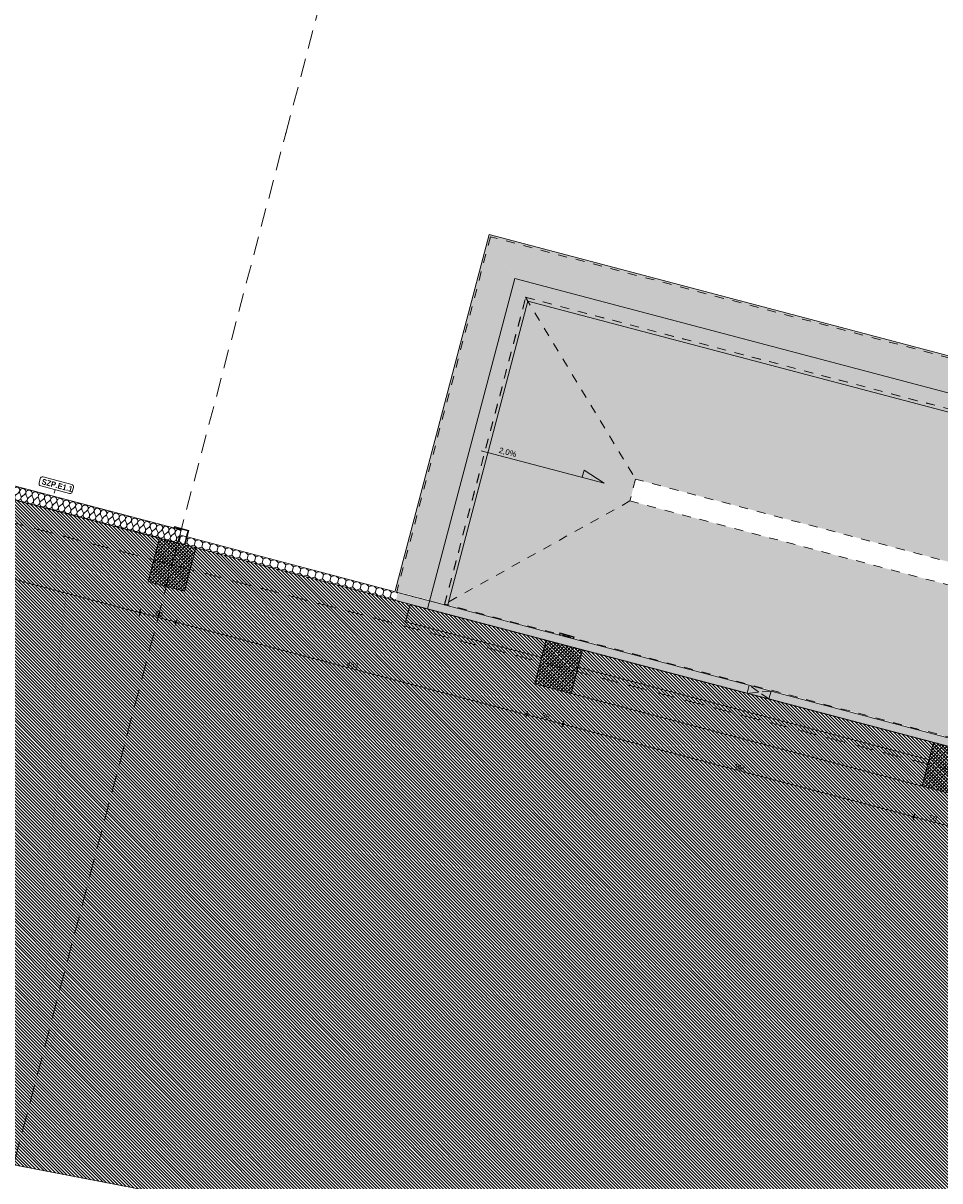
# Model space of a CAD drawing. Header units: millimetres. Extents: x -176817 to 18864955, y -12996033 to 201123.
# Tile 83 of 256: x 48841 to 61059, y 86692 to 102126. Entities that reach past the tile are written whole.
import ezdxf
from ezdxf.enums import TextEntityAlignment as Align

# ---------------------------------------------------------------- set-up
doc = ezdxf.new("R2010")
doc.units = ezdxf.units.MM
doc.header["$MEASUREMENT"] = 0
for name, pattern in [('Krawędzie ukryte', [170, 120, -50]), ('Przerywana', [240, 120, -120]), ('Przerywana długa', [390, 250, -140])]:
    doc.linetypes.add(name, pattern=pattern)
for name, color, linetype in [('213-A Wymiarowanie wewnętrzne', 7, 'Continuous'), ('231-A Ściany zewnętrzne', 7, 'Continuous'), ('280-A Dachy Powłoki', 7, 'Continuous'), ('291-A Obróbka blacharska', 7, 'Continuous'), ('299- A Etykiety ścian', 7, 'Continuous'), ('410-K Osie', 7, 'Continuous'), ('440-K Słupy', 7, 'Continuous'), ('450-K Belki', 7, 'Continuous'), ('460-K Stropy', 7, 'Continuous'), ('842-G Opisy PW PZT', 7, 'Continuous')]:
    doc.layers.add(name, color=color, linetype=linetype)
doc.styles.add('STYL_AUTOMATYCZNY_3', font='arial.ttf')
doc.styles.add('STYL_AUTOMATYCZNY_4', font='arial.ttf')
doc.styles.add('STYL_AUTOMATYCZNY_6', font='ARIALN.TTF')
doc.styles.add('STYL_AUTOMATYCZNY_8', font='ARIALN.TTF')
doc.dimstyles.new('STYL_AUTOMATYCZNY__3', dxfattribs={"dimtxt": 64.999998, "dimasz": 47.5, "dimexe": 0.18, "dimexo": 0.0625, "dimgap": 0, "dimtad": 1, "dimdec": 1, "dimlfac": 0.1, "dimzin": 0, "dimdsep": 46, "dimtxsty": 'STYL_AUTOMATYCZNY_4', "dimblk": 'ARROWHEAD_11', "dimblk1": 'ARROWHEAD_11', "dimblk2": 'ARROWHEAD_11', "dimcen": 0.09, "dimclrd": 30, "dimclre": 30, "dimclrt": 30, "dimazin": 0, "dimtfac": 1, "dimtdec": 4, "dimtmove": 0, "dimatfit": 3, "dimfxl": 0, "dimtolj": 1, "dimtzin": 0, "dimarcsym": 0})
pattern_1 = [(45, (0, 0), (-49.497475, 49.497475), []), (45, (-24.75, 24.75), (-49.497475, 49.497475), [52.5, -17.5])]
pattern_2 = [(255.21803, (0, 0), (-100.48358, 26.51508), [60, -120]), (255.21803, (27.28, -100.28), (-100.48358, 26.51508), [60, -120]), (315.21803, (-15.31, -58.01), (73.20452, 73.7638), [60, -120]), (315.21803, (85.18, -84.53), (73.20452, 73.7638), [60, -120]), (15.21803, (0, 0), (-27.27906, 100.27887), [60, -120]), (15.21803, (100.48, -26.52), (-27.27906, 100.27887), [60, -120])]

# ---------------------------------------------------------------- blocks, each defined once
blk = doc.blocks.new('Dach_1_2', base_point=(55538, 98471))
at = {"layer": '280-A Dachy Powłoki', "linetype": 'Continuous', "lineweight": 0, "true_color": 0x005d2f}
blk.add_hatch(color=118, dxfattribs=at).paths.add_polyline_path([(82519, 91351), (55538, 98471), (57004, 96046), (80084, 89956)])
at = {"layer": '280-A Dachy Powłoki', "color": 8, "linetype": 'Przerywana', "lineweight": 0, "flags": 128}
for points in [[(55538, 98471), (82519, 91351)], [(80084, 89956), (57004, 96046)]]:
    blk.add_lwpolyline(points, dxfattribs=at)
blk = doc.blocks.new('Dach_2_2', base_point=(56928, 95756))
at = {"layer": '280-A Dachy Powłoki', "linetype": 'Continuous', "lineweight": 0, "true_color": 0x005d2f}
blk.add_hatch(color=118, dxfattribs=at).paths.add_polyline_path([(54458, 94381), (81439, 87261), (80008, 89666), (80008, 89666), (56928, 95756)])
at = {"layer": '280-A Dachy Powłoki', "color": 8, "linetype": 'Przerywana', "lineweight": 0, "flags": 128}
for points in [[(56928, 95756), (80008, 89666)], [(81439, 87261), (54458, 94381)]]:
    blk.add_lwpolyline(points, dxfattribs=at)
blk = doc.blocks.new('Dach_3_2', base_point=(54458, 94381))
at = {"layer": '280-A Dachy Powłoki', "linetype": 'Continuous', "lineweight": 0, "true_color": 0x005d2f}
blk.add_hatch(color=118, dxfattribs=at).paths.add_polyline_path([(56928, 95756), (57004, 96046), (55538, 98471), (54458, 94381)])
at = {"layer": '280-A Dachy Powłoki', "color": 8, "linetype": 'Przerywana', "lineweight": 0, "flags": 128}
for points in [[(54458, 94381), (55538, 98471)], [(55538, 98471), (57004, 96046)], [(57004, 96046), (56928, 95756)], [(56928, 95756), (54458, 94381)]]:
    blk.add_lwpolyline(points, dxfattribs=at)
blk = doc.blocks.new('Belka_9_2', base_point=(83256, 91782))
at = {"layer": '450-K Belki', "linetype": 'Continuous', "lineweight": 0, "true_color": 0xffffff}
blk.add_hatch(color=7, dxfattribs=at).paths.add_polyline_path([(55053, 99307), (55569, 98421), (82468, 91323), (83354, 91839)])
at = {"layer": '450-K Belki', "color": 7, "linetype": 'Continuous', "lineweight": 0}
for p, q in [((83354, 91839), (55053, 99307)), ((82468, 91323), (55569, 98421))]:
    blk.add_line(p, q, dxfattribs=at)
blk = doc.blocks.new('Belka_10_2', base_point=(55110, 99209))
at = {"layer": '450-K Belki', "linetype": 'Continuous', "lineweight": 0, "true_color": 0xffffff}
blk.add_hatch(color=7, dxfattribs=at).paths.add_polyline_path([(53799, 94556), (54500, 94371), (55569, 98421), (55053, 99307)])
at = {"layer": '450-K Belki', "color": 7, "linetype": 'Continuous', "lineweight": 0}
for p, q in [((55053, 99307), (53799, 94556)), ((55569, 98421), (54500, 94371))]:
    blk.add_line(p, q, dxfattribs=at)
blk = doc.blocks.new('Strop_26_2', base_point=(54232, 94316))
at = {"layer": '460-K Stropy', "color": 255, "linetype": 'Continuous', "lineweight": 0, "flags": 128}
blk.add_lwpolyline([(54232, 94316), (81605, 87093), (82767, 91497), (55394, 98720)], close=True, dxfattribs=at)
blk = doc.blocks.new('Ściana_73_2', base_point=(54116, 94347))
at = {"layer": '231-A Ściany zewnętrzne', "color": 8, "linetype": 'Przerywana', "lineweight": 0, "flags": 128}
for points in [[(55070, 99277), (53820, 94539)], [(55070, 99277), (55085, 99273)], [(54458, 94370), (55540, 98470)], [(53820, 94539), (53835, 94535)], [(53835, 94535), (54028, 94484)], [(54028, 94484), (54260, 94423)], [(54260, 94423), (54454, 94372)], [(54454, 94372), (54458, 94370)]]:
    blk.add_lwpolyline(points, dxfattribs=at)
blk = doc.blocks.new('Ściana_74_2', base_point=(55309, 98867))
at = {"layer": '231-A Ściany zewnętrzne', "color": 8, "linetype": 'Przerywana', "lineweight": 0, "flags": 128}
for points in [[(69085, 95578), (55085, 99273)], [(55540, 98470), (68917, 94940)]]:
    blk.add_lwpolyline(points, dxfattribs=at)
blk = doc.blocks.new('Ściana_167_2', base_point=(81969, 86749))
at = {"layer": '231-A Ściany zewnętrzne', "color": 7, "linetype": 'Continuous', "lineweight": 0, "flags": 128}
for points in [[(54000, 94377), (53939, 94145)], [(82031, 86981), (54000, 94377)], [(53939, 94145), (55752, 93667)], [(56235, 93539), (60915, 92305)]]:
    blk.add_lwpolyline(points, dxfattribs=at)
blk = doc.blocks.new('Słup_104_2', base_point=(50825, 94905))
at = {"layer": '440-K Słupy', "linetype": 'Continuous', "lineweight": 0, "true_color": 0x000000}
h = blk.add_hatch(dxfattribs=at)
h.set_pattern_fill('Beton_zbrojony_0002', color=18, style=0, pattern_type=2)
h.set_pattern_definition(pattern_1)
h.paths.add_polyline_path([(50506, 94679), (50990, 94551), (51143, 95131), (50901, 95195), (50659, 95259)])
at = {"layer": '440-K Słupy', "color": 7, "linetype": 'Continuous', "lineweight": 0, "flags": 128}
blk.add_lwpolyline([(50659, 95259), (50506, 94679), (50990, 94551), (51143, 95131)], dxfattribs=at)
blk = doc.blocks.new('Słup_154_2', base_point=(55978, 93545))
at = {"layer": '440-K Słupy', "linetype": 'Continuous', "lineweight": 0, "true_color": 0x000000}
h = blk.add_hatch(dxfattribs=at)
h.set_pattern_fill('Beton_zbrojony_0002', color=18, style=0, pattern_type=2)
h.set_pattern_definition(pattern_1)
h.paths.add_polyline_path([(55813, 93899), (55660, 93319), (56143, 93191), (56297, 93771)])
at = {"layer": '440-K Słupy', "color": 7, "linetype": 'Continuous', "lineweight": 0, "flags": 128}
blk.add_lwpolyline([(55813, 93899), (55660, 93319), (56143, 93191), (56297, 93771)], dxfattribs=at)
blk = doc.blocks.new('Słup_155_2', base_point=(61142, 92183))
at = {"layer": '440-K Słupy', "linetype": 'Continuous', "lineweight": 0, "true_color": 0x000000}
h = blk.add_hatch(dxfattribs=at)
h.set_pattern_fill('Beton_zbrojony_0002', color=18, style=0, pattern_type=2)
h.set_pattern_definition(pattern_1)
h.paths.add_polyline_path([(60976, 92537), (60823, 91956), (61307, 91829), (61460, 92409)])
at = {"layer": '440-K Słupy', "color": 7, "linetype": 'Continuous', "lineweight": 0, "flags": 128}
blk.add_lwpolyline([(60976, 92537), (60823, 91956), (61307, 91829), (61460, 92409)], dxfattribs=at)
blk = doc.blocks.new('Słup_308_2', base_point=(51024, 95349))
at = {"layer": '291-A Obróbka blacharska', "linetype": 'Continuous', "lineweight": 0, "true_color": 0x000000}
h = blk.add_hatch(dxfattribs=at)
h.set_pattern_fill('Stal_0002', color=18, style=0, pattern_type=2)
h.set_pattern_definition([(45, (0, 0), (-79.54951, 79.54951), []), (45, (-26.52, 26.52), (-79.54951, 79.54951), [])])
h.paths.add_polyline_path([(51049, 95363), (50856, 95414), (50850, 95395), (50860, 95392), (50863, 95402), (51037, 95356), (50990, 95182), (50981, 95184), (50978, 95175), (50997, 95170)])
at = {"layer": '291-A Obróbka blacharska', "color": 7, "linetype": 'Continuous', "lineweight": 0, "flags": 128}
blk.add_lwpolyline([(51049, 95363), (50997, 95170), (50978, 95175), (50981, 95184), (50990, 95182), (51037, 95356), (50863, 95402), (50860, 95392), (50850, 95395), (50856, 95414)], close=True, dxfattribs=at)
blk = doc.blocks.new('*X2166')
at = {"layer": '231-A Ściany zewnętrzne', "color": 7, "linetype": 'Continuous', "lineweight": 0}
for p, q in [((47039, 96325), (47005, 96299)), ((47056, 96321), (47072, 96281)), ((47122, 96303), (47088, 96277)), ((47139, 96299), (47155, 96259)), ((47205, 96281), (47171, 96255)), ((47221, 96277), (47238, 96237)), ((47288, 96259), (47254, 96233)), ((47304, 96255), (47320, 96215)), ((47371, 96238), (47337, 96211)), ((47387, 96233), (47403, 96194)), ((47453, 96216), (47420, 96189)), ((47470, 96211), (47486, 96172)), ((47536, 96194), (47503, 96167)), ((47553, 96190), (47569, 96150)), ((47619, 96172), (47586, 96145)), ((47636, 96168), (47652, 96128)), ((47702, 96150), (47668, 96124)), ((47719, 96146), (47735, 96106)), ((47785, 96128), (47751, 96102)), ((47802, 96124), (47818, 96084)), ((47868, 96106), (47834, 96080)), ((47884, 96102), (47901, 96062)), ((47951, 96085), (47917, 96058)), ((47967, 96080), (47983, 96040)), ((48034, 96063), (48000, 96036)), ((48050, 96058), (48066, 96019)), ((48116, 96041), (48083, 96014)), ((48133, 96036), (48149, 95997)), ((48199, 96019), (48166, 95992)), ((48216, 96015), (48232, 95975)), ((48282, 95997), (48249, 95970)), ((48299, 95993), (48315, 95953)), ((48365, 95975), (48331, 95949)), ((48382, 95971), (48398, 95931)), ((48448, 95953), (48414, 95927)), ((48465, 95949), (48481, 95909)), ((48531, 95931), (48497, 95905)), ((48547, 95927), (48564, 95887)), ((48614, 95910), (48580, 95883)), ((48630, 95905), (48646, 95866)), ((48697, 95888), (48663, 95861)), ((48713, 95883), (48729, 95844)), ((48779, 95866), (48746, 95839)), ((48796, 95861), (48812, 95822)), ((48862, 95844), (48829, 95817)), ((48879, 95840), (48895, 95800)), ((48945, 95822), (48912, 95796)), ((48962, 95818), (48978, 95778)), ((49028, 95800), (48995, 95774)), ((49045, 95796), (49061, 95756)), ((49111, 95778), (49077, 95752)), ((49128, 95774), (49144, 95734)), ((49194, 95757), (49160, 95730)), ((49210, 95752), (49227, 95712)), ((49277, 95735), (49243, 95708)), ((49293, 95730), (49309, 95691)), ((49360, 95713), (49326, 95686)), ((49376, 95708), (49392, 95669)), ((49443, 95691), (49409, 95664)), ((49459, 95687), (49475, 95647)), ((49525, 95669), (49492, 95642)), ((49542, 95665), (49558, 95625)), ((49608, 95647), (49575, 95621)), ((49625, 95643), (49641, 95603)), ((49691, 95625), (49658, 95599)), ((49708, 95621), (49724, 95581)), ((49774, 95603), (49740, 95577)), ((49791, 95599), (49807, 95559)), ((49857, 95582), (49823, 95555)), ((49873, 95577), (49890, 95537)), ((49940, 95560), (49906, 95533)), ((49956, 95555), (49972, 95516)), ((50023, 95538), (49989, 95511)), ((50039, 95533), (50055, 95494)), ((50106, 95516), (50072, 95489)), ((50122, 95512), (50138, 95472)), ((50188, 95494), (50155, 95467)), ((50205, 95490), (50221, 95450)), ((50271, 95472), (50238, 95446)), ((50288, 95468), (50304, 95428)), ((50354, 95450), (50321, 95424)), ((50371, 95446), (50387, 95406)), ((50437, 95428), (50403, 95402)), ((50454, 95424), (50470, 95384)), ((50520, 95407), (50486, 95380)), ((50536, 95402), (50553, 95363)), ((50603, 95385), (50569, 95358)), ((50619, 95380), (50635, 95341)), ((50686, 95363), (50652, 95336)), ((50702, 95358), (50718, 95319)), ((50769, 95341), (50735, 95314)), ((50785, 95337), (50801, 95297)), ((50851, 95319), (50818, 95293)), ((50868, 95315), (50884, 95275)), ((50926, 95291), (50901, 95271))]:
    blk.add_line(p, q, dxfattribs=at)
for centre, start, end in [((47012, 96359), 308.3481, 65.9718), ((47095, 96337), 308.3481, 202.0879), ((47178, 96315), 308.3481, 202.0879), ((47261, 96293), 308.3481, 202.0879), ((47344, 96271), 308.3481, 202.0879), ((47032, 96265), 198.1494, 255.218), ((47032, 96265), 128.3481, 132.2867), ((47032, 96265), 255.218, 22.0879), ((47115, 96243), 128.3481, 255.218), ((47115, 96243), 255.218, 22.0879), ((47198, 96221), 128.3481, 255.218), ((47198, 96221), 255.218, 22.0879), ((47281, 96199), 128.3481, 255.218), ((47281, 96199), 255.218, 22.0879), ((47364, 96177), 128.3481, 255.218), ((47364, 96177), 255.218, 22.0879), ((47427, 96249), 308.3481, 202.0879), ((47446, 96156), 128.3481, 255.218), ((47446, 96156), 255.218, 22.0879), ((47510, 96228), 308.3481, 202.0879), ((47529, 96134), 128.3481, 255.218), ((47593, 96206), 308.3481, 202.0879), ((47675, 96184), 308.3481, 202.0879), ((47758, 96162), 308.3481, 202.0879), ((47841, 96140), 308.3481, 202.0879), ((47924, 96118), 308.3481, 202.0879), ((47529, 96134), 255.218, 22.0879), ((47612, 96112), 128.3481, 255.218), ((47612, 96112), 255.218, 22.0879), ((47695, 96090), 128.3481, 255.218), ((47695, 96090), 255.218, 22.0879), ((47778, 96068), 128.3481, 255.218), ((47778, 96068), 255.218, 22.0879), ((47861, 96046), 128.3481, 255.218), ((47861, 96046), 255.218, 22.0879), ((47944, 96024), 128.3481, 255.218), ((47944, 96024), 255.218, 22.0879), ((48007, 96096), 308.3481, 202.0879), ((48027, 96002), 128.3481, 255.218), ((48027, 96002), 255.218, 22.0879), ((48090, 96074), 308.3481, 202.0879), ((48109, 95981), 128.3481, 255.218), ((48109, 95981), 255.218, 22.0879), ((48173, 96053), 308.3481, 202.0879), ((48256, 96031), 308.3481, 202.0879), ((48339, 96009), 308.3481, 202.0879), ((48421, 95987), 308.3481, 202.0879), ((48504, 95965), 308.3481, 202.0879), ((48192, 95959), 128.3481, 255.218), ((48192, 95959), 255.218, 22.0879), ((48275, 95937), 128.3481, 255.218), ((48275, 95937), 255.218, 22.0879), ((48358, 95915), 128.3481, 255.218), ((48358, 95915), 255.218, 22.0879), ((48441, 95893), 128.3481, 255.218), ((48441, 95893), 255.218, 22.0879), ((48524, 95871), 128.3481, 255.218), ((48524, 95871), 255.218, 22.0879), ((48587, 95943), 308.3481, 202.0879), ((48607, 95849), 128.3481, 255.218), ((48607, 95849), 255.218, 22.0879), ((48670, 95921), 308.3481, 202.0879), ((48690, 95828), 128.3481, 255.218), ((48690, 95828), 255.218, 22.0879), ((48753, 95899), 308.3481, 202.0879), ((48836, 95878), 308.3481, 202.0879), ((48919, 95856), 308.3481, 202.0879), ((49002, 95834), 308.3481, 202.0879), ((49084, 95812), 308.3481, 202.0879), ((48772, 95806), 128.3481, 255.218), ((48772, 95806), 255.218, 22.0879), ((48855, 95784), 128.3481, 255.218), ((48855, 95784), 255.218, 22.0879), ((48938, 95762), 128.3481, 255.218), ((48938, 95762), 255.218, 22.0879), ((49021, 95740), 128.3481, 255.218), ((49021, 95740), 255.218, 22.0879), ((49104, 95718), 128.3481, 255.218), ((49104, 95718), 255.218, 22.0879), ((49167, 95790), 308.3481, 202.0879), ((49187, 95696), 128.3481, 255.218), ((49187, 95696), 255.218, 22.0879), ((49250, 95768), 308.3481, 202.0879), ((49270, 95674), 128.3481, 255.218), ((49270, 95674), 255.218, 22.0879), ((49333, 95746), 308.3481, 202.0879), ((49416, 95725), 308.3481, 202.0879), ((49499, 95703), 308.3481, 202.0879), ((49582, 95681), 308.3481, 202.0879), ((49665, 95659), 308.3481, 202.0879), ((49353, 95653), 128.3481, 255.218), ((49353, 95653), 255.218, 22.0879), ((49435, 95631), 128.3481, 255.218), ((49435, 95631), 255.218, 22.0879), ((49518, 95609), 128.3481, 255.218), ((49518, 95609), 255.218, 22.0879), ((49601, 95587), 128.3481, 255.218), ((49601, 95587), 255.218, 22.0879), ((49684, 95565), 128.3481, 255.218), ((49684, 95565), 255.218, 22.0879), ((49747, 95637), 308.3481, 202.0879), ((49767, 95543), 128.3481, 255.218), ((49767, 95543), 255.218, 22.0879), ((49830, 95615), 308.3481, 202.0879), ((49850, 95521), 128.3481, 255.218), ((49850, 95521), 255.218, 22.0879), ((49913, 95593), 308.3481, 202.0879), ((49933, 95499), 128.3481, 255.218), ((49996, 95571), 308.3481, 202.0879), ((50079, 95550), 308.3481, 202.0879), ((50162, 95528), 308.3481, 202.0879), ((50245, 95506), 308.3481, 202.0879), ((49933, 95499), 255.218, 22.0879), ((50016, 95478), 128.3481, 255.218), ((50016, 95478), 255.218, 22.0879), ((50099, 95456), 128.3481, 255.218), ((50099, 95456), 255.218, 22.0879), ((50181, 95434), 128.3481, 255.218), ((50181, 95434), 255.218, 22.0879), ((50264, 95412), 128.3481, 255.218), ((50264, 95412), 255.218, 22.0879), ((50328, 95484), 308.3481, 202.0879), ((50347, 95390), 128.3481, 255.218), ((50347, 95390), 255.218, 22.0879), ((50410, 95462), 308.3481, 202.0879), ((50430, 95368), 128.3481, 255.218), ((50430, 95368), 255.218, 22.0879), ((50493, 95440), 308.3481, 202.0879), ((50513, 95346), 128.3481, 255.218), ((50576, 95418), 308.3481, 202.0879), ((50659, 95396), 308.3481, 202.0879), ((50742, 95375), 308.3481, 202.0879), ((50825, 95353), 308.3481, 202.0879), ((50513, 95346), 255.218, 22.0879), ((50596, 95325), 128.3481, 255.218), ((50596, 95325), 255.218, 22.0879), ((50679, 95303), 128.3481, 255.218), ((50679, 95303), 255.218, 22.0879), ((50762, 95281), 128.3481, 255.218), ((50762, 95281), 255.218, 22.0879), ((50844, 95259), 128.3481, 255.218), ((50844, 95259), 255.218, 22.0879), ((50908, 95331), 33.8665, 202.0879), ((50927, 95237), 128.3481, 235.3824)]:
    blk.add_arc(centre, 42.9, start, end, dxfattribs=at)
blk = doc.blocks.new('Ściana_270_2', base_point=(50901, 95195))
at = {"layer": '231-A Ściany zewnętrzne', "color": 7, "linetype": 'Continuous', "lineweight": 0, "flags": 128}
for points in [[(50947, 95369), (47031, 96403)], [(46985, 96228), (50901, 95195)], [(50947, 95369), (50901, 95195)]]:
    blk.add_lwpolyline(points, dxfattribs=at)
at = {"layer": '231-A Ściany zewnętrzne', "color": 7, "lineweight": 0}
blk.add_blockref('*X2166', (0, 0), dxfattribs=at)
blk = doc.blocks.new('Ściana_275_2', base_point=(53807, 94428))
at = {"layer": '231-A Ściany zewnętrzne', "linetype": 'Continuous', "lineweight": 0, "true_color": 0x000000}
h = blk.add_hatch(dxfattribs=at)
h.set_pattern_fill('Styropian_0002', color=18, style=0, pattern_type=2)
h.set_pattern_definition(pattern_2)
h.paths.add_polyline_path([(50929, 95302), (50901, 95195), (50978, 95175), (50981, 95184), (50990, 95182), (51016, 95279)])
h = blk.add_hatch(dxfattribs=at)
h.set_pattern_fill('Styropian_0002', color=18, style=0, pattern_type=2)
h.set_pattern_definition(pattern_2)
h.paths.add_polyline_path([(51026, 95276), (50998, 95170), (53807, 94428), (53835, 94535)])
at = {"layer": '231-A Ściany zewnętrzne', "color": 7, "linetype": 'Continuous', "lineweight": 0, "flags": 128}
for points in [[(50929, 95302), (50901, 95195)], [(51016, 95279), (50929, 95302)], [(53835, 94535), (51026, 95276)], [(50901, 95195), (50978, 95175)], [(50998, 95170), (53807, 94428)]]:
    blk.add_lwpolyline(points, dxfattribs=at)
blk = doc.blocks.new('Ściana_276_2', base_point=(82031, 86981))
at = {"layer": '231-A Ściany zewnętrzne', "linetype": 'Continuous', "lineweight": 0, "true_color": 0x000000}
h = blk.add_hatch(dxfattribs=at)
h.set_pattern_fill('Styropian_0002', color=18, style=0, pattern_type=2)
h.set_pattern_definition([(255.21803, (0, 0), (-100.483584, 26.51508), [60, -120]), (255.21803, (27.28, -100.28), (-100.483584, 26.51508), [60, -120]), (315.21803, (-15.31, -58.01), (73.20452, 73.7638), [60, -120]), (315.21803, (85.18, -84.53), (73.20452, 73.7638), [60, -120]), (15.21803, (0, 0), (-27.27906, 100.278875), [60, -120]), (15.21803, (100.48, -26.52), (-27.27906, 100.278875), [60, -120])])
h.paths.add_polyline_path([(82059, 87087), (53835, 94535), (53807, 94428), (82031, 86981)])
at = {"layer": '231-A Ściany zewnętrzne', "color": 7, "linetype": 'Continuous', "lineweight": 0, "flags": 128}
for points in [[(58519, 93299), (53835, 94535)], [(53807, 94428), (58491, 93192)], [(73990, 89216), (58810, 93222)], [(58781, 93116), (73962, 89110)]]:
    blk.add_lwpolyline(points, dxfattribs=at)
blk = doc.blocks.new('Symbol nachylenia 27[112]_2', base_point=(54947, 96426))
at = {"layer": '842-G Opisy PW PZT', "linetype": 'Continuous', "lineweight": 0, "true_color": 0x000000}
blk.add_hatch(color=18, dxfattribs=at).paths.add_polyline_path([(56584, 95994), (56319, 96167), (56294, 96071)])
at = {"layer": '842-G Opisy PW PZT', "color": 7, "linetype": 'Continuous', "lineweight": 0}
for p, q in [((54947, 96426), (56584, 95994)), ((56319, 96167), (56294, 96071)), ((56319, 96167), (56584, 95994))]:
    blk.add_line(p, q, dxfattribs=at)
at = {"layer": '842-G Opisy PW PZT', "color": 7, "lineweight": 0, "style": 'STYL_AUTOMATYCZNY_3'}
blk.add_attdef('txt', text='', height=75, rotation=345.218, dxfattribs=at).set_placement((55170, 96378), align=Align.BOTTOM_LEFT)
blk = doc.blocks.new('Otwór_190_2')
at = {"layer": '231-A Ściany zewnętrzne', "color": 7, "linetype": 'Krawędzie ukryte', "lineweight": 0}
for p, q in [((58810, 93222), (58491, 93192)), ((58781, 93116), (58519, 93299))]:
    blk.add_line(p, q, dxfattribs=at)
at = {"layer": '231-A Ściany zewnętrzne', "color": 7, "linetype": 'Continuous', "lineweight": 0, "flags": 128}
for points in [[(58519, 93299), (58491, 93192)], [(58810, 93222), (58519, 93299)], [(58781, 93116), (58810, 93222)], [(58491, 93192), (58781, 93116)]]:
    blk.add_lwpolyline(points, dxfattribs=at)
blk = doc.blocks.new('Słup_363_2', base_point=(56085, 93951))
at = {"layer": '291-A Obróbka blacharska', "color": 7, "linetype": 'Continuous', "lineweight": 0, "flags": 128}
blk.add_lwpolyline([(56187, 93945), (56182, 93926), (56172, 93928), (56175, 93938), (56001, 93984), (55998, 93974), (55989, 93977), (55994, 93996)], close=True, dxfattribs=at)
blk = doc.blocks.new('Belka_154_2', base_point=(60874, 92150))
at = {"layer": '450-K Belki', "color": 39, "linetype": 'Continuous', "lineweight": 0, "true_color": 0x573938, "flags": 128}
for points in [[(56235, 93539), (56297, 93771)], [(60976, 92537), (56297, 93771)], [(56143, 93191), (56235, 93539)], [(60915, 92305), (56235, 93539)], [(60823, 91956), (56143, 93191)], [(60915, 92305), (60976, 92537)], [(60823, 91956), (60915, 92305)]]:
    blk.add_lwpolyline(points, dxfattribs=at)
blk = doc.blocks.new('*D2962')
at = {"layer": '213-A Wymiarowanie wewnętrzne', "linetype": 'Continuous', "lineweight": 200}
for points in [[(46518, 95288), (46519, 95284), (46521, 95280), (46526, 95277), (46530, 95276), (46535, 95277), (46539, 95280), (46542, 95284), (46543, 95288), (46542, 95293), (46539, 95297), (46535, 95300), (46530, 95301), (46526, 95300), (46521, 95297), (46519, 95293)], [(50385, 94268), (50386, 94263), (50389, 94259), (50393, 94256), (50398, 94255), (50403, 94256), (50407, 94259), (50409, 94263), (50410, 94268), (50409, 94273), (50407, 94277), (50403, 94279), (50398, 94280), (50393, 94279), (50389, 94277), (50386, 94273)]]:
    blk.add_hatch(color=30, dxfattribs=at).paths.add_polyline_path(points)
at = {"layer": '213-A Wymiarowanie wewnętrzne', "color": 30, "linetype": 'Continuous', "lineweight": 0}
for p, q in [((46518, 95243), (46527, 95276)), ((46534, 95301), (46542, 95334)), ((46542, 95285), (50386, 94271)), ((50401, 94280), (50410, 94313)), ((50386, 94223), (50395, 94256))]:
    blk.add_line(p, q, dxfattribs=at)
for centre in [(46530, 95288), (50398, 94268)]:
    blk.add_circle(centre, 12.5, dxfattribs=at)
at = {"layer": '213-A Wymiarowanie wewnętrzne', "color": 30, "lineweight": 200, "insert": (48396, 94810), "char_height": 65, "attachment_point": 7, "rotation": 345.218, "style": 'STYL_AUTOMATYCZNY_4'}
blk.add_mtext('\\A1;{\\pql;\\fArial|b0|i0|c238|p0;\\W1.000000;400}', dxfattribs=at)
blk = doc.blocks.new('ARROWHEAD_11')
at = {"color": 0, "linetype": 'Continuous', "lineweight": 0}
blk.add_line((0, 0), (-1, 0), dxfattribs=at)
at = {"color": 0, "linetype": 'Continuous', "lineweight": 0, "const_width": 0.25, "flags": 128}
blk.add_lwpolyline([(-0.125, 0, 1), (0.125, 0, 1)], format="xyb", close=True, dxfattribs=at)
blk = doc.blocks.new('*D2963')
at = {"layer": '213-A Wymiarowanie wewnętrzne', "linetype": 'Continuous', "lineweight": 200}
for points in [[(50385, 94268), (50386, 94263), (50389, 94259), (50393, 94256), (50398, 94255), (50403, 94256), (50407, 94259), (50409, 94263), (50410, 94268), (50409, 94273), (50407, 94277), (50403, 94279), (50398, 94280), (50393, 94279), (50389, 94277), (50386, 94273)], [(50869, 94140), (50870, 94136), (50873, 94131), (50877, 94129), (50881, 94128), (50886, 94129), (50890, 94131), (50893, 94136), (50894, 94140), (50893, 94145), (50890, 94149), (50886, 94152), (50881, 94153), (50877, 94152), (50873, 94149), (50870, 94145)]]:
    blk.add_hatch(color=30, dxfattribs=at).paths.add_polyline_path(points)
at = {"layer": '213-A Wymiarowanie wewnętrzne', "color": 30, "linetype": 'Continuous', "lineweight": 0}
for p, q in [((50401, 94280), (50410, 94313)), ((50410, 94265), (50869, 94143))]:
    blk.add_line(p, q, dxfattribs=at)
at = {"layer": '213-A Wymiarowanie wewnętrzne', "color": 30, "lineweight": 200, "insert": (50595, 94229), "char_height": 65, "attachment_point": 7, "rotation": 345.218, "style": 'STYL_AUTOMATYCZNY_4'}
blk.add_mtext('\\A1;{\\pql;\\fArial|b0|i0|c238|p0;\\W1.000000;50}', dxfattribs=at)
blk = doc.blocks.new('*D2964')
at = {"layer": '213-A Wymiarowanie wewnętrzne', "linetype": 'Continuous', "lineweight": 200}
for points in [[(50869, 94140), (50870, 94136), (50873, 94131), (50877, 94129), (50881, 94128), (50886, 94129), (50890, 94131), (50893, 94136), (50894, 94140), (50893, 94145), (50890, 94149), (50886, 94152), (50881, 94153), (50877, 94152), (50873, 94149), (50870, 94145)], [(55539, 92908), (55540, 92903), (55543, 92899), (55547, 92896), (55552, 92895), (55556, 92896), (55560, 92899), (55563, 92903), (55564, 92908), (55563, 92913), (55560, 92917), (55556, 92920), (55552, 92920), (55547, 92920), (55543, 92917), (55540, 92913)]]:
    blk.add_hatch(color=30, dxfattribs=at).paths.add_polyline_path(points)
at = {"layer": '213-A Wymiarowanie wewnętrzne', "color": 30, "linetype": 'Continuous', "lineweight": 0}
for p, q in [((50885, 94152), (50893, 94186)), ((50869, 94095), (50878, 94128)), ((50894, 94137), (55539, 92911)), ((55555, 92920), (55563, 92953)), ((55540, 92863), (55548, 92896))]:
    blk.add_line(p, q, dxfattribs=at)
for centre in [(50881, 94140), (55552, 92908)]:
    blk.add_circle(centre, 12.5, dxfattribs=at)
at = {"layer": '213-A Wymiarowanie wewnętrzne', "color": 30, "lineweight": 200, "insert": (53148, 93556), "char_height": 65, "attachment_point": 7, "rotation": 345.218, "style": 'STYL_AUTOMATYCZNY_4'}
blk.add_mtext('\\A1;{\\pql;\\fArial|b0|i0|c238|p0;\\W1.000000;483}', dxfattribs=at)
blk = doc.blocks.new('*D2965')
at = {"layer": '213-A Wymiarowanie wewnętrzne', "linetype": 'Continuous', "lineweight": 200}
for points in [[(55539, 92908), (55540, 92903), (55543, 92899), (55547, 92896), (55552, 92895), (55556, 92896), (55560, 92899), (55563, 92903), (55564, 92908), (55563, 92913), (55560, 92917), (55556, 92920), (55552, 92920), (55547, 92920), (55543, 92917), (55540, 92913)], [(56022, 92780), (56023, 92776), (56026, 92772), (56030, 92769), (56035, 92768), (56040, 92769), (56044, 92772), (56047, 92776), (56047, 92780), (56047, 92785), (56044, 92789), (56040, 92792), (56035, 92793), (56030, 92792), (56026, 92789), (56023, 92785)]]:
    blk.add_hatch(color=30, dxfattribs=at).paths.add_polyline_path(points)
at = {"layer": '213-A Wymiarowanie wewnętrzne', "color": 30, "linetype": 'Continuous', "lineweight": 0}
for p, q in [((55555, 92920), (55563, 92953)), ((55540, 92863), (55548, 92896)), ((55564, 92905), (56023, 92784)), ((56023, 92735), (56032, 92768)), ((56038, 92792), (56047, 92826))]:
    blk.add_line(p, q, dxfattribs=at)
blk.add_circle((56035, 92780), 12.5, dxfattribs=at)
at = {"layer": '213-A Wymiarowanie wewnętrzne', "color": 30, "lineweight": 200, "insert": (55749, 92869), "char_height": 65, "attachment_point": 7, "rotation": 345.218, "style": 'STYL_AUTOMATYCZNY_4'}
blk.add_mtext('\\A1;{\\pql;\\fArial|b0|i0|c238|p0;\\W1.000000;50}', dxfattribs=at)
blk = doc.blocks.new('*D2966')
at = {"layer": '213-A Wymiarowanie wewnętrzne', "linetype": 'Continuous', "lineweight": 200}
for points in [[(56022, 92780), (56023, 92776), (56026, 92772), (56030, 92769), (56035, 92768), (56040, 92769), (56044, 92772), (56047, 92776), (56047, 92780), (56047, 92785), (56044, 92789), (56040, 92792), (56035, 92793), (56030, 92792), (56026, 92789), (56023, 92785)], [(60702, 91546), (60703, 91541), (60706, 91537), (60710, 91534), (60715, 91533), (60720, 91534), (60724, 91537), (60726, 91541), (60727, 91546), (60726, 91550), (60724, 91554), (60720, 91557), (60715, 91558), (60710, 91557), (60706, 91554), (60703, 91550)]]:
    blk.add_hatch(color=30, dxfattribs=at).paths.add_polyline_path(points)
at = {"layer": '213-A Wymiarowanie wewnętrzne', "color": 30, "linetype": 'Continuous', "lineweight": 0}
for p, q in [((56047, 92777), (60703, 91549)), ((60703, 91500), (60712, 91533)), ((60718, 91558), (60727, 91591))]:
    blk.add_line(p, q, dxfattribs=at)
blk.add_circle((60715, 91546), 12.5, dxfattribs=at)
at = {"layer": '213-A Wymiarowanie wewnętrzne', "color": 30, "lineweight": 200, "insert": (58306, 92195), "char_height": 65, "attachment_point": 7, "rotation": 345.218, "style": 'STYL_AUTOMATYCZNY_4'}
blk.add_mtext('\\A1;{\\pql;\\fArial|b0|i0|c238|p0;\\W1.000000;484}', dxfattribs=at)
blk = doc.blocks.new('*D2967')
at = {"layer": '213-A Wymiarowanie wewnętrzne', "linetype": 'Continuous', "lineweight": 200}
for points in [[(60702, 91546), (60703, 91541), (60706, 91537), (60710, 91534), (60715, 91533), (60720, 91534), (60724, 91537), (60726, 91541), (60727, 91546), (60726, 91550), (60724, 91554), (60720, 91557), (60715, 91558), (60710, 91557), (60706, 91554), (60703, 91550)], [(61186, 91418), (61187, 91413), (61189, 91409), (61193, 91406), (61198, 91405), (61203, 91406), (61207, 91409), (61210, 91413), (61211, 91418), (61210, 91423), (61207, 91427), (61203, 91430), (61198, 91430), (61193, 91430), (61189, 91427), (61187, 91423)]]:
    blk.add_hatch(color=30, dxfattribs=at).paths.add_polyline_path(points)
at = {"layer": '213-A Wymiarowanie wewnętrzne', "color": 30, "linetype": 'Continuous', "lineweight": 0}
for p, q in [((60718, 91558), (60727, 91591)), ((60727, 91542), (61186, 91421)), ((61186, 91373), (61195, 91406)), ((61201, 91430), (61210, 91463))]:
    blk.add_line(p, q, dxfattribs=at)
blk.add_circle((61198, 91418), 12.5, dxfattribs=at)
at = {"layer": '213-A Wymiarowanie wewnętrzne', "color": 30, "lineweight": 200, "insert": (60912, 91507), "char_height": 65, "attachment_point": 7, "rotation": 345.218, "style": 'STYL_AUTOMATYCZNY_4'}
blk.add_mtext('\\A1;{\\pql;\\fArial|b0|i0|c238|p0;\\W1.000000;50}', dxfattribs=at)
blk = doc.blocks.new('Etykieta_34_2', base_point=(49253, 95858))
at = {"layer": '299- A Etykiety ścian', "color": 5, "linetype": 'Continuous', "lineweight": 0}
blk.add_line((49253, 95858), (49266, 95906), dxfattribs=at)
at = {"layer": '299- A Etykiety ścian', "color": 5, "linetype": 'Continuous', "lineweight": 0, "flags": 128}
blk.add_lwpolyline([(49458, 95855, 0.414214), (49495, 95877), (49511, 95937, 0.414214), (49489, 95975), (49106, 96076, 0.414214), (49069, 96054), (49053, 95994, 0.414214), (49075, 95956)], format="xyb", close=True, dxfattribs=at)
at = {"layer": '299- A Etykiety ścian', "color": 7, "lineweight": 0, "insert": (49101, 96054), "char_height": 75, "attachment_point": 1, "rotation": 345.218, "style": 'STYL_AUTOMATYCZNY_6'}
blk.add_mtext('\\A1;{\\pql;\\pt0,1000;\\fArial Narrow|b1|i0|c238|p0;\\W1.000000;SZP.E1.1\\fArial Narrow|b1|i0|c238|p0;\\W1.000000;\\A1{\\H.66x;\\S^  ;}\\fArial Narrow|b1|i0|c238|p0;\\W1.000000;\\fArial Narrow|b1|i0|c238|p0;\\W1.000000;\\A1{\\H.66x;\\S^  ;}\\fArial Narrow|b1|i0|c238|p0;\\W1.000000; \\fArial Narrow|b1|i0|c238|p0;\\W1.000000;\\fArial Narrow|b1|i0|c238|p0;\\W1.000000;\\fArial Narrow|b1|i0|c238|p0;\\W1.000000;\\fArial Narrow|b1|i0|c238|p0;\\W1.000000;\\fArial Narrow|b1|i0|c238|p0;\\W1.000000;\\fArial Narrow|b1|i0|c238|p0;\\W1.000000;\\fArial Narrow|b1|i0|c238|p0;\\W1.000000;\\fArial Narrow|b1|i0|c238|p0;\\W1.000000;\\fArial Narrow|b1|i0|c238|p0;\\W1.000000;\\fArial Narrow|b1|i0|c238|p0;\\W1.000000;\\fArial Narrow|b1|i0|c238|p0;\\W1.000000;\\fArial Narrow|b1|i0|c238|p0;\\W1.000000;\\fArial Narrow|b1|i0|c238|p0;\\W1.000000;\\fArial Narrow|b1|i0|c238|p0;\\W1.000000;\\fArial Narrow|b1|i0|c238|p0;\\W1.000000;\\fArial Narrow|b1|i0|c238|p0;\\W1.000000;\\fArial Narrow|b1|i0|c238|p0;\\W1.000000;\\fArial Narrow|b1|i0|c238|p0;\\W1.000000;\\fArial Narrow|b1|i0|c238|p0;\\W1.000000;\\fArial Narrow|b1|i0|c238|p0;\\W1.000000;\\fArial Narrow|b1|i0|c238|p0;\\W1.000000;\\fArial Narrow|b1|i0|c238|p0;\\W1.000000;\\fArial Narrow|b1|i0|c238|p0;\\W1.000000;\\fArial Narrow|b1|i0|c238|p0;\\W1.000000;\\fArial Narrow|b1|i0|c238|p0;\\W1.000000;\\fArial Narrow|b1|i0|c238|p0;\\W1.000000;\\fArial Narrow|b1|i0|c238|p0;\\W1.000000;\\fArial Narrow|b1|i0|c238|p0;\\W1.000000;\\fArial Narrow|b1|i0|c238|p0;\\W1.000000;\\fArial Narrow|b1|i0|c238|p0;\\W1.000000;\\fArial Narrow|b1|i0|c238|p0;\\W1.000000;\\fArial Narrow|b1|i0|c238|p0;\\W1.000000;\\fArial Narrow|b1|i0|c238|p0;\\W1.000000;\\fArial Narrow|b1|i0|c238|p0;\\W1.000000;\\fArial Narrow|b1|i0|c238|p0;\\W1.000000;\\fArial Narrow|b1|i0|c238|p0;\\W1.000000;\\fArial Narrow|b1|i0|c238|p0;\\W1.000000;\\fArial Narrow|b1|i0|c238|p0;\\W1.000000;\\fArial Narrow|b1|i0|c238|p0;\\W1.000000;\\fArial Narrow|b1|i0|c238|p0;\\W1.000000;\\fArial Narrow|b1|i0|c238|p0;\\W1.000000;\\fArial Narrow|b1|i0|c238|p0;\\W1.000000;\\fArial Narrow|b1|i0|c238|p0;\\W1.000000;}', dxfattribs=at)
blk = doc.blocks.new('Standardowy znacznik osi[631]_2', base_point=(30552, 18078))
at = {"layer": '410-K Osie', "color": 5, "linetype": 'Przerywana długa', "lineweight": 0}
for p, q in [((52342, 100655), (53107, 103556)), ((31317, 20978), (52342, 100655))]:
    blk.add_line(p, q, dxfattribs=at)
blk.add_point((52342, 100655), dxfattribs=at)
blk.add_point((52342, 100655), dxfattribs=at)
at = {"layer": '410-K Osie', "color": 7, "lineweight": 0, "style": 'STYL_AUTOMATYCZNY_8'}
for tag, p in [('AC_MarkerText_1_1', (53160, 103725)), ('AC_MarkerText_1_0', (30541, 18006))]:
    blk.add_attdef(tag, text='', height=100, rotation=345.218, dxfattribs=at).set_placement(p, align=Align.TOP_CENTER)
blk = doc.blocks.new('Standardowy znacznik osi[633]_2', base_point=(32891, 99637))
at = {"layer": '410-K Osie', "color": 5, "linetype": 'Przerywana długa', "lineweight": 0}
blk.add_line((35792, 98872), (269813, 37120), dxfattribs=at)
at = {"layer": '410-K Osie', "color": 7, "lineweight": 0, "style": 'STYL_AUTOMATYCZNY_8'}
for tag, p in [('AC_MarkerText_1_0', (32791, 99718)), ('AC_MarkerText_1_1', (272855, 36371))]:
    blk.add_attdef(tag, text='', height=100, rotation=345.218, dxfattribs=at).set_placement(p, align=Align.TOP_CENTER)

msp = doc.modelspace()

# ---------------------------------------------------------------- hatches: boundary and pattern name
at = {"layer": '842-G Opisy PW PZT', "linetype": 'Continuous', "lineweight": 0, "true_color": 0xe8e8e8}
h = msp.add_hatch(dxfattribs=at)
h.set_pattern_fill('Pasy_0002', color=254, style=0, pattern_type=2)
h.set_pattern_definition([(134.93251, (101839.315, 70594.414), (21.238177, 21.188201), [])])
h.paths.add_polyline_path([(20311.76, 31594.87), (37993.06, 98601.3), (172924.44, 62996.33), (42984.58, 88008.54)])

# ---------------------------------------------------------------- linework, layer by layer
at = {"layer": '842-G Opisy PW PZT', "color": 9, "linetype": 'Continuous', "lineweight": 0, "flags": 128}
msp.add_lwpolyline([(20311.76, 31594.87), (37993.06, 98601.3), (172924.44, 62996.33), (42984.58, 88008.54)], close=True, dxfattribs=at)

# ---------------------------------------------------------------- block references
at = {"layer": '231-A Ściany zewnętrzne', "color": 7, "lineweight": 0}
for name, p in [('Ściana_73_2', (54116.11, 94346.84)), ('Ściana_74_2', (55308.9, 98867.12)), ('Ściana_270_2', (50901.19, 95195.18)), ('Ściana_275_2', (53806.71, 94428.48)), ('Ściana_276_2', (82030.65, 86980.9)), ('Ściana_167_2', (81969.43, 86748.87))]:
    msp.add_blockref(name, p, dxfattribs=at)
at = {"layer": '231-A Ściany zewnętrzne', "color": 7, "linetype": 'Continuous', "lineweight": 0}
msp.add_blockref('Otwór_190_2', (0, 0), dxfattribs=at)
at = {"layer": '280-A Dachy Powłoki', "color": 8, "linetype": 'Przerywana', "lineweight": 0}
for name, p in [('Dach_3_2', (54458.31, 94380.65)), ('Dach_1_2', (55537.56, 98470.65)), ('Dach_2_2', (56927.94, 95756.06))]:
    msp.add_blockref(name, p, dxfattribs=at)
at = {"layer": '291-A Obróbka blacharska', "color": 7, "lineweight": 0}
for name, p in [('Słup_308_2', (51024.42, 95348.65)), ('Słup_363_2', (56085.4, 93951.3))]:
    msp.add_blockref(name, p, dxfattribs=at)
at = {"layer": '299- A Etykiety ścian', "color": 5, "linetype": 'Continuous', "lineweight": 0}
msp.add_blockref('Etykieta_34_2', (49253.44, 95857.51), dxfattribs=at)
at = {"layer": '410-K Osie', "color": 5, "linetype": 'Continuous', "lineweight": 0}
for name, p in [('Standardowy znacznik osi[631]_2', (30551.82, 18077.63)), ('Standardowy znacznik osi[633]_2', (32891.23, 99637.28))]:
    msp.add_blockref(name, p, dxfattribs=at)
at = {"layer": '440-K Słupy', "color": 7, "lineweight": 0}
for name, p in [('Słup_104_2', (50824.65, 94905.11)), ('Słup_154_2', (55978.24, 93545.2)), ('Słup_155_2', (61141.51, 92182.75))]:
    msp.add_blockref(name, p, dxfattribs=at)
at = {"layer": '450-K Belki', "color": 7, "lineweight": 0}
for name, p in [('Belka_10_2', (55109.61, 99209.29)), ('Belka_9_2', (83256.2, 91782.11))]:
    msp.add_blockref(name, p, dxfattribs=at)
at = {"layer": '450-K Belki', "color": 39, "lineweight": 0, "true_color": 0x573938}
msp.add_blockref('Belka_154_2', (60874.27, 92149.84), dxfattribs=at)
at = {"layer": '460-K Stropy', "color": 255, "linetype": 'Continuous', "lineweight": 0}
msp.add_blockref('Strop_26_2', (54232.14, 94316.22), dxfattribs=at)
at = {"layer": '842-G Opisy PW PZT', "color": 7, "linetype": 'Continuous', "lineweight": 0}
msp.add_blockref('Symbol nachylenia 27[112]_2', (54946.55, 96426.1), dxfattribs=at).add_auto_attribs({'txt': '2,0%'})

# ---------------------------------------------------------------- dimensions: what is measured, and where the dimension line sits
at = {"layer": '213-A Wymiarowanie wewnętrzne', "color": 30, "linetype": 'Continuous', "lineweight": 200}
for base, p1, p2, picture, middle in [((50397.92, 94267.89), (46638.76, 95699.39), (50506.36, 94678.82), '*D2962', (48475.57, 94822.21)), ((50881.41, 94140.31), (50506.36, 94678.82), (50989.85, 94551.24), '*D2963', (50651.17, 94248.12)), ((55551.54, 92907.98), (50989.85, 94551.24), (55659.97, 93318.92), '*D2964', (53227.93, 93568.18)), ((56034.99, 92780.41), (55659.97, 93318.92), (56143.43, 93191.34), '*D2965', (55804.77, 92888.22)), ((60714.8, 91545.53), (56143.43, 93191.34), (60823.24, 91956.46), '*D2966', (58386.35, 92207)), ((61198.26, 91417.96), (60823.24, 91956.46), (61306.69, 91828.89), '*D2967', (60968.03, 91525.76))]:
    dim = msp.add_linear_dim(base=base, p1=p1, p2=p2, angle=345.218034, dimstyle='STYL_AUTOMATYCZNY__3', dxfattribs=at)
    dim.commit()
    dim.dimension.update_dxf_attribs({"geometry": picture, "text_midpoint": middle, "dimtype": 160, "text_rotation": 345.218034})

doc.saveas('drawing.dxf')
